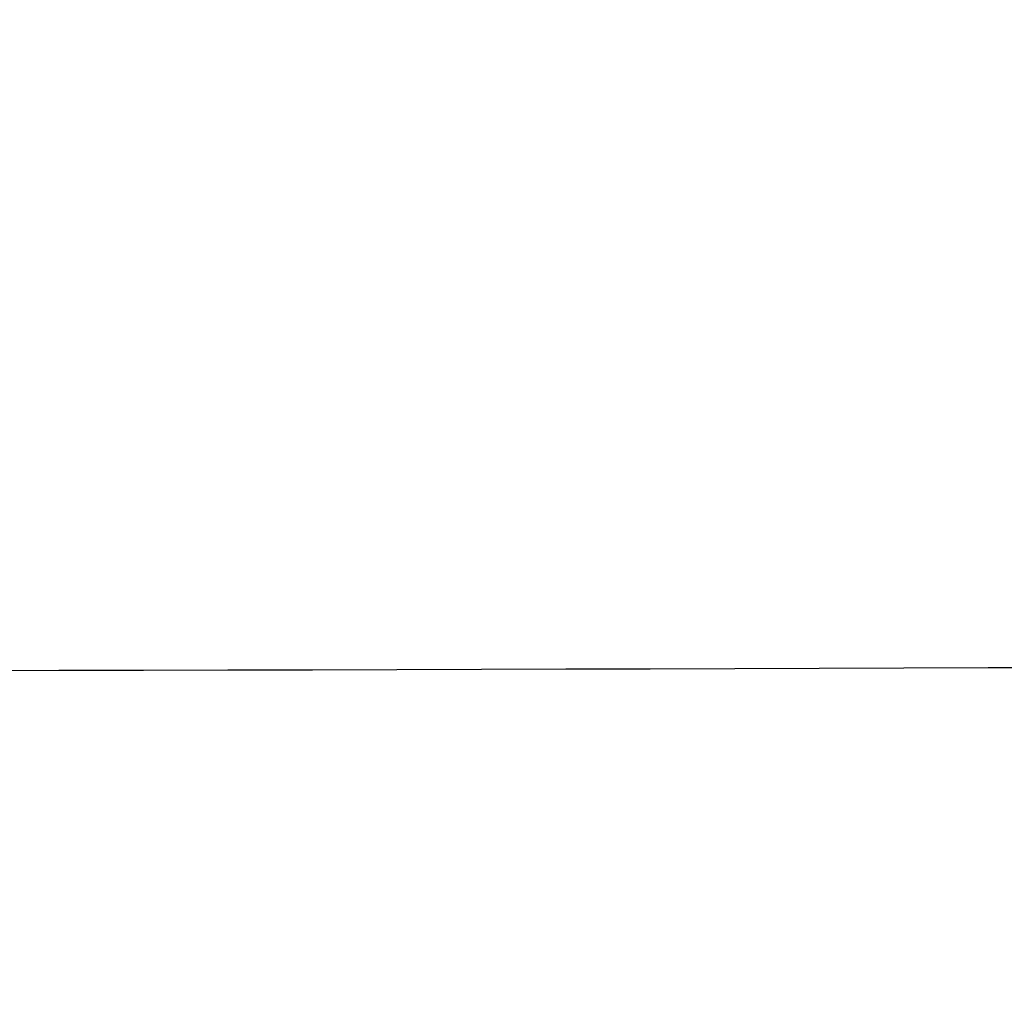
# Model space of a CAD drawing. Header units: centimetres. Extents: x 244 to 414, y 312 to 393.
# Tile 194 of 256: x 285.8007 to 285.8784, y 314.9253 to 315.0029. Entities that reach past the tile are written whole.
import ezdxf

# ---------------------------------------------------------------- set-up
doc = ezdxf.new("R2010")
doc.units = ezdxf.units.CM
doc.layers.add('solide1$solide 4', color=7, linetype='Continuous', true_color=0xff00d4)

msp = doc.modelspace()

# ---------------------------------------------------------------- linework, layer by layer
at = {"layer": 'solide1$solide 4'}
msp.add_open_spline([(264.707724, 329.040748, -616.241248), (264.808803, 328.815592, -616.245402), (265.034886, 328.315069, -616.253187), (265.368939, 327.587494, -616.261432), (265.691621, 326.8989, -616.267281), (266.021563, 326.213293, -616.271997), (266.299285, 325.658848, -616.275118), (266.540103, 325.213124, -616.278066), (266.659402, 325.004615, -616.27968), (266.745475, 324.859917, -616.280725), (266.804158, 324.763676, -616.281323), (266.861673, 324.670932, -616.281742), (266.935631, 324.553079, -616.282034), (267.027495, 324.406781, -616.282519), (267.173531, 324.175072, -616.283677), (267.357024, 323.887289, -616.285395), (267.576963, 323.553057, -616.286934), (267.800215, 323.230152, -616.286904), (268.021978, 322.931, -616.284585), (268.250818, 322.65134, -616.278018), (268.47505, 322.398665, -616.266408), (268.699921, 322.158955, -616.249336), (268.864865, 321.987779, -616.23234), (268.973481, 321.874595, -616.219197), (269.028759, 321.816801, -616.212086), (269.085476, 321.75715, -616.204343), (269.184146, 321.652395, -616.190152), (269.322032, 321.503068, -616.168658), (269.55231, 321.248061, -616.12923), (269.833947, 320.929311, -616.076082), (270.163051, 320.556994, -616.011007), (270.492458, 320.195738, -615.94775), (270.821514, 319.857152, -615.89164), (271.161995, 319.53894, -615.84273), (271.504612, 319.247967, -615.802272), (271.858025, 318.97697, -615.770496), (272.129018, 318.789992, -615.753867), (272.313546, 318.671379, -615.746159), (272.404577, 318.614467, -615.743026), (272.496301, 318.558754, -615.740582), (272.679836, 318.450422, -615.736944), (273.083193, 318.228485, -615.735481), (273.594702, 317.985895, -615.749354), (274.046112, 317.789653, -615.769009), (274.38565, 317.645917, -615.785259), (275.285544, 317.271462, -615.831759), (276.81424, 316.677829, -615.932018), (278.536896, 316.105425, -616.055464), (279.85311, 315.73241, -616.138829), (281.034388, 315.436008, -616.204486), (282.195975, 315.205821, -616.254327), (283.217746, 315.072149, -616.279858), (283.795221, 315.018149, -616.288534), (284.654044, 314.959228, -616.295377), (285.654469, 314.945038, -616.288063), (286.791151, 314.96189, -616.271797), (287.52282, 314.977723, -616.26084), (288.13382, 314.98821, -616.253266), (288.607415, 314.99377, -616.248752), (289.062103, 314.997656, -616.245116), (289.926297, 315.002445, -616.239617), (290.929661, 315.004024, -616.233803), (292.072062, 315.004382, -616.230028), (292.925589, 315.004378, -616.230076), (294.030222, 315.004365, -616.232469), (295.648363, 315.00422, -616.239001), (297.778709, 315.004121, -616.250599), (300.16668, 315.003996, -616.264452), (302.550119, 315.003907, -616.275474), (304.911875, 315.003835, -616.282951), (307.256382, 315.003811, -616.285499), (309.362044, 315.003819, -616.284572), (311.246032, 315.003831, -616.283491), (312.908318, 315.003834, -616.283317), (314.570565, 315.003829, -616.283712), (316.308109, 315.003825, -616.283886), (318.120983, 315.003827, -616.283735), (320.009183, 315.003835, -616.283739), (321.897365, 315.003814, -616.283764), (323.806553, 315.003858, -616.283748), (325.411472, 315.003773, -616.283752), (326.712294, 315.00379, -616.283749), (327.687829, 315.003954, -616.28376), (328.464591, 315.003951, -616.28376), (328.916129, 315.003893, -616.283755), (329.042509, 315.00387, -616.283753)], degree=3, knots=[-0.134439, -0.134439, -0.134439, -0.134439, 7.392859, 16.610533, 24.250632, 30.523243, 39.703712, 43.000307, 45.700018, 46.848568, 47.997118, 49.047374, 50.097629, 52.169458, 54.241287, 58.310569, 62.37985, 66.148505, 69.917159, 73.261366, 76.605574, 79.716132, 82.82669, 83.592974, 84.359258, 85.203056, 86.046854, 88.662245, 91.277637, 96.310516, 101.343395, 106.009263, 110.675132, 115.005194, 119.335256, 123.408908, 127.48256, 128.470621, 129.458682, 130.437969, 131.417256, 135.306822, 143.048254, 146.926057, 148.870166, 153.248274, 173.914524, 194.16362, 203.132213, 211.324007, 227.336942, 235.167796, 239.044599, 242.903285, 258.268448, 265.967878, 273.667308, 278.133857, 282.600406, 286.549191, 290.497976, 306.089712, 313.801579, 321.513446, 329.256351, 343.790198, 365.442436, 387.094673, 408.625467, 430.156262, 451.2195, 472.282739, 487.326011, 502.369283, 517.412555, 532.455827, 549.543911, 566.631994, 583.720078, 600.808161, 618.465814, 627.294641, 636.123467, 644.952294, 648.383843, 648.383843, 648.383843, 648.383843], dxfattribs=at)
msp.add_open_spline([(287.879341, 314.983776, -616.256476), (286.384814, 312.778614, -623.843614), (285.501941, 314.359557, -632.284039)], degree=2, dxfattribs=at)

doc.saveas('drawing.dxf')
